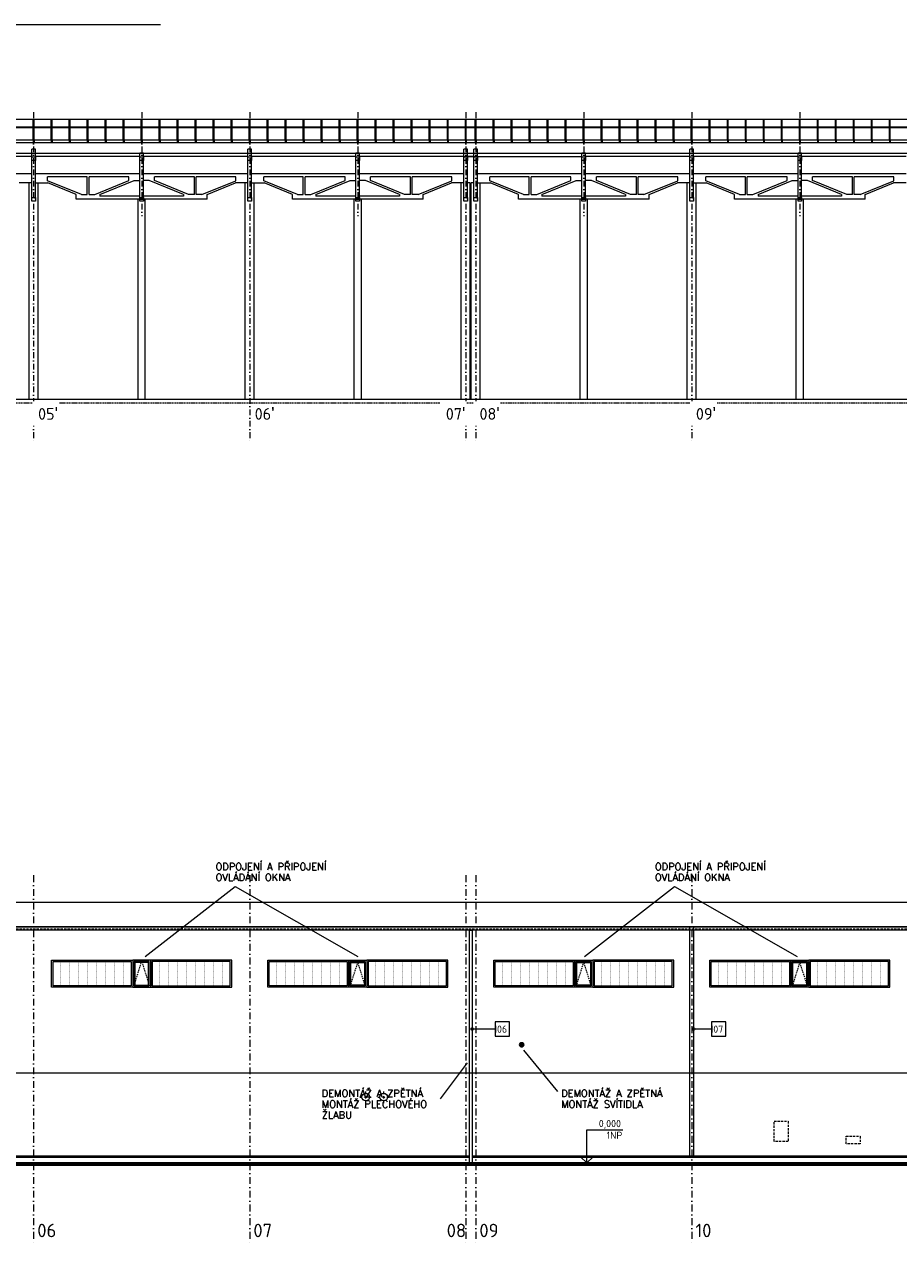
# Model space of a CAD drawing. Header units: millimetres. Extents: x -385852 to 693036, y -525006 to 444206.
# Tile 16 of 156: x 53487 to 102037, y -91550 to -23800. Entities that reach past the tile are written whole.
import ezdxf
from ezdxf.enums import TextEntityAlignment as Align

# ---------------------------------------------------------------- set-up
doc = ezdxf.new("R2010")
doc.units = ezdxf.units.MM
for name, pattern in [('CARKOVANA', [5, 3, -2]), ('CENTERX2', [101.6, 63.5, -12.7, 12.7, -12.7]), ('DASHDOT', [25.4, 12.7, -6.35, 0, -6.35]), ('DOT', [6.35, 0, -6.35]), ('HIDDEN', [9.525, 6.35, -3.175]), ('ČÁRKOVANÁ', [19.05, 12.7, -6.35])]:
    doc.linetypes.add(name, pattern=pattern)
for name, color, linetype in [('0-DRAT-8MM', 5, 'Continuous'), ('5-KRA_97', 3, 'Continuous'), ('LEGENDA', 3, 'Continuous')]:
    doc.layers.add(name, color=color, linetype=linetype)
for name, color, linetype, lineweight in [('A99_N_kce-pohl', 7, 'Continuous', 9), ('A99_N_kce-rez-sil', 6, 'Continuous', 18), ('A99_N_leg-text', 7, 'Continuous', 9), ('A99_N_osy', 7, 'CENTERX2', 9), ('A99_N_txt-popis-200', 240, 'Continuous', 5), ('A99_S_kce-pohl', 61, 'Continuous', 5), ('A99_S_kce-rez-sil', 7, 'Continuous', 15), ('A99_S_osy', 1, 'CENTERX2', 5), ('A99_S_sloupy', 7, 'Continuous', 5)]:
    doc.layers.add(name, color=color, linetype=linetype, lineweight=lineweight)
doc.styles.add('A99_kota', font='isocpeur.ttf', dxfattribs={"height": 2})
doc.styles.add('ad_popis 100', font='isocpeur.ttf', dxfattribs={"height": 200})
doc.styles.add('ISOCPEUR_2', font='isocpeur.ttf', dxfattribs={"height": 2})
doc.styles.add('RomanS', font='romans.shx')

# ---------------------------------------------------------------- blocks, each defined once
blk = doc.blocks.new('*U113')
at = {"color": 0, "linetype": 'ByBlock', "lineweight": -2}
blk.add_line((-3, 0), (7, 0), dxfattribs=at)
for points in [[(0, 0), (0, 9.2), (0, 9.2), (10, 9.2)], [(-1.75, 1.75), (0, 0), (1.75, 1.75)]]:
    blk.add_lwpolyline(points, dxfattribs=at)
at = {"color": 0, "linetype": 'ByBlock', "lineweight": -2, "style": 'A99_kota'}
for tag, p in [('VYSKA', (9.5, 11.95)), ('POPIS', (9.5, 8.7))]:
    blk.add_attdef(tag, text='', height=2, dxfattribs=at).set_placement(p, align=Align.TOP_RIGHT)
blk = doc.blocks.new('K97')
at = {"layer": '5-KRA_97'}
for p, q in [((-57, 10), (57, 10)), ((-55, 19), (55, 19)), ((-50, 29), (50, 29)), ((-43, 39), (43, 39)), ((-32, 48), (32, 48)), ((-58, 0), (58, 0)), ((-57, -10), (57, -10)), ((-55, -19), (55, -19)), ((-50, -29), (50, -29)), ((-43, -39), (43, -39)), ((-32, -48), (32, -48))]:
    blk.add_line(p, q, dxfattribs=at)
blk.add_circle((0, 0), 58.1, dxfattribs=at)

msp = doc.modelspace()

# ---------------------------------------------------------------- hatches: boundary and pattern name
at = {"layer": 'A99_N_leg-text', "lineweight": 5}
h = msp.add_hatch(color=256, dxfattribs=at)
h.dxf.hatch_style = 1
edge = h.paths.add_edge_path()
edge.add_arc((78355, -79625), 75, 0, 360)
h = msp.add_hatch(color=256, dxfattribs=at)
h.dxf.hatch_style = 1
edge = h.paths.add_edge_path()
edge.add_arc((90650, -79625), 75, 0, 360)

# ---------------------------------------------------------------- linework, layer by layer
at = {"layer": '0-DRAT-8MM', "linetype": 'Continuous', "lineweight": 5, "ltscale": 0.5}
msp.add_line((1800, -23800), (61050, -23800), dxfattribs=at)
at = {"layer": 'A99_N_kce-pohl', "color": 1, "linetype": 'Continuous'}
for p, q in [((53975, -30210), (53975, -29075)), ((54025, -30210), (54025, -29075)), ((54975, -30210), (54975, -29075)), ((55025, -30210), (55025, -29075)), ((55975, -30210), (55975, -29075)), ((56025, -30210), (56025, -29075)), ((56975, -30210), (56975, -29075)), ((57025, -30210), (57025, -29075)), ((57975, -30210), (57975, -29075)), ((58025, -30210), (58025, -29075)), ((58975, -30210), (58975, -29075)), ((59025, -30210), (59025, -29075)), ((59975, -30210), (59975, -29075)), ((60025, -30210), (60025, -29075)), ((60975, -30210), (60975, -29075)), ((61025, -30210), (61025, -29075)), ((61975, -30210), (61975, -29075)), ((62025, -30210), (62025, -29075)), ((62975, -30210), (62975, -29075)), ((63025, -30210), (63025, -29075)), ((63975, -30210), (63975, -29075)), ((64025, -30210), (64025, -29075)), ((64975, -30210), (64975, -29075)), ((65025, -30210), (65025, -29075)), ((65975, -30210), (65975, -29075)), ((66025, -30210), (66025, -29075)), ((66975, -30210), (66975, -29075)), ((67025, -30210), (67025, -29075)), ((67975, -30210), (67975, -29075)), ((68025, -30210), (68025, -29075)), ((68975, -30210), (68975, -29075)), ((69025, -30210), (69025, -29075)), ((69975, -30210), (69975, -29075)), ((70025, -30210), (70025, -29075)), ((70975, -30210), (70975, -29075)), ((71025, -30210), (71025, -29075)), ((71975, -30210), (71975, -29075)), ((72025, -30210), (72025, -29075)), ((72975, -30210), (72975, -29075)), ((73025, -30210), (73025, -29075)), ((73975, -30210), (73975, -29075)), ((74025, -30210), (74025, -29075)), ((74975, -30210), (74975, -29075)), ((75025, -30210), (75025, -29075)), ((75975, -30210), (75975, -29075)), ((76025, -30210), (76025, -29075)), ((76975, -30210), (76975, -29075)), ((77025, -30210), (77025, -29075)), ((77975, -30210), (77975, -29075)), ((78025, -30210), (78025, -29075)), ((78525, -30210), (78525, -29075)), ((78575, -30210), (78575, -29075)), ((79525, -30210), (79525, -29075)), ((79575, -30210), (79575, -29075)), ((80525, -30210), (80525, -29075)), ((80575, -30210), (80575, -29075)), ((81525, -30210), (81525, -29075)), ((81575, -30210), (81575, -29075)), ((82525, -30210), (82525, -29075)), ((82575, -30210), (82575, -29075)), ((83525, -30210), (83525, -29075)), ((83575, -30210), (83575, -29075)), ((84525, -30210), (84525, -29075)), ((84575, -30210), (84575, -29075)), ((85525, -30210), (85525, -29075)), ((85575, -30210), (85575, -29075)), ((86525, -30210), (86525, -29075)), ((86575, -30210), (86575, -29075)), ((87525, -30210), (87525, -29075)), ((87575, -30210), (87575, -29075)), ((88525, -30210), (88525, -29075)), ((88575, -30210), (88575, -29075)), ((89525, -30210), (89525, -29075)), ((89575, -30210), (89575, -29075)), ((90525, -30210), (90525, -29075)), ((90575, -30210), (90575, -29075)), ((91525, -30210), (91525, -29075)), ((91575, -30210), (91575, -29075)), ((92525, -30210), (92525, -29075)), ((92575, -30210), (92575, -29075)), ((93525, -30210), (93525, -29075)), ((93575, -30210), (93575, -29075)), ((94525, -30210), (94525, -29075)), ((94575, -30210), (94575, -29075)), ((95525, -30210), (95525, -29075)), ((95575, -30210), (95575, -29075)), ((96525, -30210), (96525, -29075)), ((96575, -30210), (96575, -29075)), ((97525, -30210), (97525, -29075)), ((97575, -30210), (97575, -29075)), ((98525, -30210), (98525, -29075)), ((98575, -30210), (98575, -29075)), ((99525, -30210), (99525, -29075)), ((99575, -30210), (99575, -29075)), ((100525, -30210), (100525, -29075)), ((100575, -30210), (100575, -29075)), ((101525, -30210), (101525, -29075)), ((101575, -30210), (101575, -29075))]:
    msp.add_line(p, q, dxfattribs=at)
at = {"layer": 'A99_N_kce-pohl', "color": 1, "linetype": 'DASHDOT', "lineweight": 5, "ltscale": 10}
for p, q in [((54000, -30390), (54000, -29075)), ((55000, -30390), (55000, -29075)), ((56000, -30390), (56000, -29075)), ((57000, -30390), (57000, -29075)), ((58000, -30390), (58000, -29075)), ((59000, -30390), (59000, -29075)), ((60000, -30390), (60000, -29075)), ((61000, -30390), (61000, -29075)), ((62000, -30390), (62000, -29075)), ((63000, -30390), (63000, -29075)), ((64000, -30390), (64000, -29075)), ((65000, -30390), (65000, -29075)), ((66000, -30390), (66000, -29075)), ((67000, -30390), (67000, -29075)), ((68000, -30390), (68000, -29075)), ((69000, -30390), (69000, -29075)), ((70000, -30390), (70000, -29075)), ((71000, -30390), (71000, -29075)), ((72000, -30390), (72000, -29075)), ((73000, -30390), (73000, -29075)), ((74000, -30390), (74000, -29075)), ((75000, -30390), (75000, -29075)), ((76000, -30390), (76000, -29075)), ((77000, -30390), (77000, -29075)), ((78000, -30390), (78000, -29075)), ((78550, -30390), (78550, -29075)), ((79550, -30390), (79550, -29075)), ((80550, -30390), (80550, -29075)), ((81550, -30390), (81550, -29075)), ((82550, -30390), (82550, -29075)), ((83550, -30390), (83550, -29075)), ((84550, -30390), (84550, -29075)), ((85550, -30390), (85550, -29075)), ((86550, -30390), (86550, -29075)), ((87550, -30390), (87550, -29075)), ((88550, -30390), (88550, -29075)), ((89550, -30390), (89550, -29075)), ((90550, -30390), (90550, -29075)), ((91550, -30390), (91550, -29075)), ((92550, -30390), (92550, -29075)), ((93550, -30390), (93550, -29075)), ((94550, -30390), (94550, -29075)), ((95550, -30390), (95550, -29075)), ((96550, -30390), (96550, -29075)), ((97550, -30390), (97550, -29075)), ((98550, -30390), (98550, -29075)), ((99550, -30390), (99550, -29075)), ((100550, -30390), (100550, -29075)), ((101550, -30390), (101550, -29075))]:
    msp.add_line(p, q, dxfattribs=at)
at = {"layer": 'A99_N_kce-pohl', "lineweight": 5, "ltscale": 2}
for p, q in [((78205, -86695), (30075, -86695)), ((115420, -86695), (78355, -86695))]:
    msp.add_line(p, q, dxfattribs=at)
at = {"layer": 'A99_N_kce-pohl', "color": 252, "lineweight": 50}
msp.add_line((151570, -87155), (-3425, -87155), dxfattribs=at)
at = {"layer": 'A99_N_kce-pohl', "color": 1, "linetype": 'Continuous'}
for points in [[(11930, -29075), (144620, -29075)], [(144550, -30230), (12000, -30230)]]:
    msp.add_lwpolyline(points, dxfattribs=at)
at = {"layer": 'A99_N_kce-pohl', "color": 1, "linetype": 'Continuous', "lineweight": 9, "flags": 128}
for points in [[(53975, -29540), (54025, -29540), (54025, -29557.5), (53975, -29557.5)], [(54975, -29540), (55025, -29540), (55025, -29557.5), (54975, -29557.5)], [(55975, -29540), (56025, -29540), (56025, -29557.5), (55975, -29557.5)], [(56975, -29540), (57025, -29540), (57025, -29557.5), (56975, -29557.5)], [(57975, -29540), (58025, -29540), (58025, -29557.5), (57975, -29557.5)], [(58975, -29540), (59025, -29540), (59025, -29557.5), (58975, -29557.5)], [(59975, -29540), (60025, -29540), (60025, -29557.5), (59975, -29557.5)], [(60975, -29540), (61025, -29540), (61025, -29557.5), (60975, -29557.5)], [(61975, -29540), (62025, -29540), (62025, -29557.5), (61975, -29557.5)], [(62975, -29540), (63025, -29540), (63025, -29557.5), (62975, -29557.5)], [(63975, -29540), (64025, -29540), (64025, -29557.5), (63975, -29557.5)], [(64975, -29540), (65025, -29540), (65025, -29557.5), (64975, -29557.5)], [(65975, -29540), (66025, -29540), (66025, -29557.5), (65975, -29557.5)], [(66975, -29540), (67025, -29540), (67025, -29557.5), (66975, -29557.5)], [(67975, -29540), (68025, -29540), (68025, -29557.5), (67975, -29557.5)], [(68975, -29540), (69025, -29540), (69025, -29557.5), (68975, -29557.5)], [(69975, -29540), (70025, -29540), (70025, -29557.5), (69975, -29557.5)], [(70975, -29540), (71025, -29540), (71025, -29557.5), (70975, -29557.5)], [(71975, -29540), (72025, -29540), (72025, -29557.5), (71975, -29557.5)], [(72975, -29540), (73025, -29540), (73025, -29557.5), (72975, -29557.5)], [(73975, -29540), (74025, -29540), (74025, -29557.5), (73975, -29557.5)], [(74975, -29540), (75025, -29540), (75025, -29557.5), (74975, -29557.5)], [(75975, -29540), (76025, -29540), (76025, -29557.5), (75975, -29557.5)], [(76975, -29540), (77025, -29540), (77025, -29557.5), (76975, -29557.5)], [(77975, -29540), (78025, -29540), (78025, -29557.5), (77975, -29557.5)], [(79525, -29540), (79575, -29540), (79575, -29557.5), (79525, -29557.5)], [(80525, -29540), (80575, -29540), (80575, -29557.5), (80525, -29557.5)], [(81525, -29540), (81575, -29540), (81575, -29557.5), (81525, -29557.5)], [(82525, -29540), (82575, -29540), (82575, -29557.5), (82525, -29557.5)], [(83525, -29540), (83575, -29540), (83575, -29557.5), (83525, -29557.5)], [(84525, -29540), (84575, -29540), (84575, -29557.5), (84525, -29557.5)], [(85525, -29540), (85575, -29540), (85575, -29557.5), (85525, -29557.5)], [(86525, -29540), (86575, -29540), (86575, -29557.5), (86525, -29557.5)], [(87525, -29540), (87575, -29540), (87575, -29557.5), (87525, -29557.5)], [(88525, -29540), (88575, -29540), (88575, -29557.5), (88525, -29557.5)], [(89525, -29540), (89575, -29540), (89575, -29557.5), (89525, -29557.5)], [(90525, -29540), (90575, -29540), (90575, -29557.5), (90525, -29557.5)], [(91525, -29540), (91575, -29540), (91575, -29557.5), (91525, -29557.5)], [(92525, -29540), (92575, -29540), (92575, -29557.5), (92525, -29557.5)], [(93525, -29540), (93575, -29540), (93575, -29557.5), (93525, -29557.5)], [(94525, -29540), (94575, -29540), (94575, -29557.5), (94525, -29557.5)], [(95525, -29540), (95575, -29540), (95575, -29557.5), (95525, -29557.5)], [(96525, -29540), (96575, -29540), (96575, -29557.5), (96525, -29557.5)], [(97525, -29540), (97575, -29540), (97575, -29557.5), (97525, -29557.5)], [(98525, -29540), (98575, -29540), (98575, -29557.5), (98525, -29557.5)], [(99525, -29540), (99575, -29540), (99575, -29557.5), (99525, -29557.5)], [(100525, -29540), (100575, -29540), (100575, -29557.5), (100525, -29557.5)], [(101525, -29540), (101575, -29540), (101575, -29557.5), (101525, -29557.5)]]:
    msp.add_lwpolyline(points, close=True, dxfattribs=at)
at = {"layer": 'A99_N_kce-pohl', "color": 1, "linetype": 'ČÁRKOVANÁ', "ltscale": 3}
for points in [[(53975, -30210), (53975, -30390)], [(54025, -30210), (54025, -30390)], [(54975, -30210), (54975, -30390)], [(55025, -30210), (55025, -30390)], [(55975, -30210), (55975, -30390)], [(56025, -30210), (56025, -30390)], [(56975, -30210), (56975, -30390)], [(57025, -30210), (57025, -30390)], [(57975, -30210), (57975, -30390)], [(58025, -30210), (58025, -30390)], [(58975, -30210), (58975, -30390)], [(59025, -30210), (59025, -30390)], [(59975, -30210), (59975, -30390)], [(60025, -30210), (60025, -30390)], [(60975, -30210), (60975, -30390)], [(61025, -30210), (61025, -30390)], [(61975, -30210), (61975, -30390)], [(62025, -30210), (62025, -30390)], [(62975, -30210), (62975, -30390)], [(63025, -30210), (63025, -30390)], [(63975, -30210), (63975, -30390)], [(64025, -30210), (64025, -30390)], [(64975, -30210), (64975, -30390)], [(65025, -30210), (65025, -30390)], [(65975, -30210), (65975, -30390)], [(66025, -30210), (66025, -30390)], [(66975, -30210), (66975, -30390)], [(67025, -30210), (67025, -30390)], [(67975, -30210), (67975, -30390)], [(68025, -30210), (68025, -30390)], [(68975, -30210), (68975, -30390)], [(69025, -30210), (69025, -30390)], [(69975, -30210), (69975, -30390)], [(70025, -30210), (70025, -30390)], [(70975, -30210), (70975, -30390)], [(71025, -30210), (71025, -30390)], [(71975, -30210), (71975, -30390)], [(72025, -30210), (72025, -30390)], [(72975, -30210), (72975, -30390)], [(73025, -30210), (73025, -30390)], [(73975, -30210), (73975, -30390)], [(74025, -30210), (74025, -30390)], [(74975, -30210), (74975, -30390)], [(75025, -30210), (75025, -30390)], [(75975, -30210), (75975, -30390)], [(76025, -30210), (76025, -30390)], [(76975, -30210), (76975, -30390)], [(77025, -30210), (77025, -30390)], [(77975, -30210), (77975, -30390)], [(78025, -30210), (78025, -30390)], [(78525, -30210), (78525, -30390)], [(78575, -30210), (78575, -30390)], [(79525, -30210), (79525, -30390)], [(79575, -30210), (79575, -30390)], [(80525, -30210), (80525, -30390)], [(80575, -30210), (80575, -30390)], [(81525, -30210), (81525, -30390)], [(81575, -30210), (81575, -30390)], [(82525, -30210), (82525, -30390)], [(82575, -30210), (82575, -30390)], [(83525, -30210), (83525, -30390)], [(83575, -30210), (83575, -30390)], [(84525, -30210), (84525, -30390)], [(84575, -30210), (84575, -30390)], [(85525, -30210), (85525, -30390)], [(85575, -30210), (85575, -30390)], [(86525, -30210), (86525, -30390)], [(86575, -30210), (86575, -30390)], [(87525, -30210), (87525, -30390)], [(87575, -30210), (87575, -30390)], [(88525, -30210), (88525, -30390)], [(88575, -30210), (88575, -30390)], [(89525, -30210), (89525, -30390)], [(89575, -30210), (89575, -30390)], [(90525, -30210), (90525, -30390)], [(90575, -30210), (90575, -30390)], [(91525, -30210), (91525, -30390)], [(91575, -30210), (91575, -30390)], [(92525, -30210), (92525, -30390)], [(92575, -30210), (92575, -30390)], [(93525, -30210), (93525, -30390)], [(93575, -30210), (93575, -30390)], [(94525, -30210), (94525, -30390)], [(94575, -30210), (94575, -30390)], [(95525, -30210), (95525, -30390)], [(95575, -30210), (95575, -30390)], [(96525, -30210), (96525, -30390)], [(96575, -30210), (96575, -30390)], [(97525, -30210), (97525, -30390)], [(97575, -30210), (97575, -30390)], [(98525, -30210), (98525, -30390)], [(98575, -30210), (98575, -30390)], [(99525, -30210), (99525, -30390)], [(99575, -30210), (99575, -30390)], [(100525, -30210), (100525, -30390)], [(100575, -30210), (100575, -30390)], [(101525, -30210), (101525, -30390)], [(101575, -30210), (101575, -30390)]]:
    msp.add_lwpolyline(points, dxfattribs=at)
at = {"layer": 'A99_N_kce-pohl', "color": 1, "lineweight": 9}
for points in [[(-650, -72570), (138875, -72570)], [(138875, -82070), (-650, -82070)]]:
    msp.add_lwpolyline(points, dxfattribs=at)
at = {"layer": 'A99_N_kce-pohl', "color": 1, "linetype": 'Continuous', "lineweight": 9}
msp.add_lwpolyline([(138875, -73945), (-650, -73945)], dxfattribs=at)
at = {"layer": 'A99_N_kce-pohl', "color": 1, "linetype": 'Continuous', "lineweight": 5}
for points in [[(138875, -73970), (-650, -73970)], [(138875, -74135), (-650, -74135)]]:
    msp.add_lwpolyline(points, dxfattribs=at)
at = {"layer": 'A99_N_kce-pohl', "color": 1, "linetype": 'ČÁRKOVANÁ', "lineweight": 0, "ltscale": 10}
msp.add_lwpolyline([(138875, -74085), (-650, -74085)], dxfattribs=at)
at = {"layer": 'A99_N_kce-pohl', "color": 5, "lineweight": 5}
msp.add_lwpolyline([(78205, -74135), (78355, -74135), (78355, -87070), (78205, -87070)], close=True, dxfattribs=at)
at = {"layer": 'A99_N_kce-pohl', "linetype": 'Continuous', "lineweight": 5}
msp.add_lwpolyline([(90450, -73925), (90650, -73925), (90650, -86695), (90450, -86695)], close=True, dxfattribs=at)
at = {"layer": 'A99_N_kce-pohl', "linetype": 'Continuous', "lineweight": 9, "ltscale": 0.5}
for points in [[(55000, -75800), (59500, -75800), (59500, -77300), (55000, -77300)], [(60500, -75800), (59500, -75800), (59500, -77300), (60500, -77300)], [(65000, -75800), (60500, -75800), (60500, -77300), (65000, -77300)], [(67000, -75800), (71500, -75800), (71500, -77300), (67000, -77300)], [(71500, -75800), (72500, -75800), (72500, -77300), (71500, -77300)], [(77000, -75800), (72500, -75800), (72500, -77300), (77000, -77300)], [(79550, -75800), (84050, -75800), (84050, -77300), (79550, -77300)], [(84050, -75800), (85050, -75800), (85050, -77300), (84050, -77300)], [(89550, -75800), (85050, -75800), (85050, -77300), (89550, -77300)], [(91550, -75800), (96050, -75800), (96050, -77300), (91550, -77300)], [(96050, -75800), (97050, -75800), (97050, -77300), (96050, -77300)], [(101550, -75800), (97050, -75800), (97050, -77300), (101550, -77300)], [(55080, -75880), (59420, -75880), (59420, -77220), (55080, -77220)], [(60420, -75880), (59580, -75880), (59580, -77220), (60420, -77220)], [(64920, -75880), (60580, -75880), (60580, -77220), (64920, -77220)], [(67080, -75880), (71420, -75880), (71420, -77220), (67080, -77220)], [(71580, -75880), (72420, -75880), (72420, -77220), (71580, -77220)], [(76920, -75880), (72580, -75880), (72580, -77220), (76920, -77220)], [(79630, -75880), (83970, -75880), (83970, -77220), (79630, -77220)], [(84130, -75880), (84970, -75880), (84970, -77220), (84130, -77220)], [(89470, -75880), (85130, -75880), (85130, -77220), (89470, -77220)], [(91630, -75880), (95970, -75880), (95970, -77220), (91630, -77220)], [(96130, -75880), (96970, -75880), (96970, -77220), (96130, -77220)], [(101470, -75880), (97130, -75880), (97130, -77220), (101470, -77220)]]:
    msp.add_lwpolyline(points, close=True, dxfattribs=at)
at = {"layer": 'A99_N_kce-pohl', "linetype": 'DOT', "lineweight": 0, "ltscale": 4}
for points in [[(55500, -77220), (55500, -75880)], [(56000, -77220), (56000, -75880)], [(56500, -77220), (56500, -75880)], [(57000, -77220), (57000, -75880)], [(57500, -77220), (57500, -75880)], [(58000, -77220), (58000, -75880)], [(58500, -77220), (58500, -75880)], [(59000, -77220), (59000, -75880)], [(61000, -77220), (61000, -75880)], [(61500, -77220), (61500, -75880)], [(62000, -77220), (62000, -75880)], [(62500, -77220), (62500, -75880)], [(63000, -77220), (63000, -75880)], [(63500, -77220), (63500, -75880)], [(64000, -77220), (64000, -75880)], [(64500, -77220), (64500, -75880)], [(67500, -77220), (67500, -75880)], [(68000, -77220), (68000, -75880)], [(68500, -77220), (68500, -75880)], [(69000, -77220), (69000, -75880)], [(69500, -77220), (69500, -75880)], [(70000, -77220), (70000, -75880)], [(70500, -77220), (70500, -75880)], [(71000, -77220), (71000, -75880)], [(73000, -77220), (73000, -75880)], [(73500, -77220), (73500, -75880)], [(74000, -77220), (74000, -75880)], [(74500, -77220), (74500, -75880)], [(75000, -77220), (75000, -75880)], [(75500, -77220), (75500, -75880)], [(76000, -77220), (76000, -75880)], [(76500, -77220), (76500, -75880)], [(80050, -77220), (80050, -75880)], [(80550, -77220), (80550, -75880)], [(81050, -77220), (81050, -75880)], [(81550, -77220), (81550, -75880)], [(82050, -77220), (82050, -75880)], [(82550, -77220), (82550, -75880)], [(83050, -77220), (83050, -75880)], [(83550, -77220), (83550, -75880)], [(85550, -77220), (85550, -75880)], [(86050, -77220), (86050, -75880)], [(86550, -77220), (86550, -75880)], [(87050, -77220), (87050, -75880)], [(87550, -77220), (87550, -75880)], [(88050, -77220), (88050, -75880)], [(88550, -77220), (88550, -75880)], [(89050, -77220), (89050, -75880)], [(92050, -77220), (92050, -75880)], [(92550, -77220), (92550, -75880)], [(93050, -77220), (93050, -75880)], [(93550, -77220), (93550, -75880)], [(94050, -77220), (94050, -75880)], [(94550, -77220), (94550, -75880)], [(95050, -77220), (95050, -75880)], [(95550, -77220), (95550, -75880)], [(97550, -77220), (97550, -75880)], [(98050, -77220), (98050, -75880)], [(98550, -77220), (98550, -75880)], [(99050, -77220), (99050, -75880)], [(99550, -77220), (99550, -75880)], [(100050, -77220), (100050, -75880)], [(100550, -77220), (100550, -75880)], [(101050, -77220), (101050, -75880)]]:
    msp.add_lwpolyline(points, dxfattribs=at)
at = {"layer": 'A99_N_kce-pohl', "linetype": 'CARKOVANA', "lineweight": 0, "ltscale": 25}
for points in [[(59580, -77220), (60000, -75880), (60420, -77220)], [(72420, -77220), (72000, -75880), (71580, -77220)], [(84970, -77220), (84550, -75880), (84130, -77220)], [(96970, -77220), (96550, -75880), (96130, -77220)]]:
    msp.add_lwpolyline(points, dxfattribs=at)
at = {"layer": 'A99_N_kce-pohl', "linetype": 'Continuous', "lineweight": 5, "ltscale": 0.5}
for points in [[(60380, -75920), (59620, -75920), (59620, -77180), (60380, -77180)], [(71620, -75920), (72380, -75920), (72380, -77180), (71620, -77180)], [(84170, -75920), (84930, -75920), (84930, -77180), (84170, -77180)], [(96170, -75920), (96930, -75920), (96930, -77180), (96170, -77180)]]:
    msp.add_lwpolyline(points, close=True, dxfattribs=at)
at = {"layer": 'A99_N_kce-pohl', "linetype": 'DASHDOT', "lineweight": 5, "ltscale": 10}
for points in [[(72445, -83740), (72445, -83080)], [(73445, -83740), (73445, -83080)], [(72115, -83410), (72775, -83410)], [(73115, -83410), (73775, -83410)]]:
    msp.add_lwpolyline(points, dxfattribs=at)
at = {"layer": 'A99_N_kce-pohl', "linetype": 'ČÁRKOVANÁ', "lineweight": 5, "ltscale": 10}
for points in [[(95120, -84750), (95900, -84750), (95900, -85880), (95120, -85880)], [(99120, -85585), (99900, -85585), (99900, -86010), (99120, -86010)]]:
    msp.add_lwpolyline(points, close=True, dxfattribs=at)
at = {"layer": 'A99_N_kce-pohl', "lineweight": 5, "ltscale": 2}
for points in [[(30075, -86695), (78205, -86695)], [(78355, -86695), (115420, -86695)], [(30075, -86745), (78205, -86745)], [(78355, -86745), (115420, -86745)]]:
    msp.add_lwpolyline(points, dxfattribs=at)
at = {"layer": 'A99_N_kce-pohl', "color": 7, "lineweight": 5, "ltscale": 2}
msp.add_lwpolyline([(151570, -87070), (-550, -87070)], dxfattribs=at)
at = {"layer": 'A99_N_kce-pohl', "lineweight": 5}
for centre in [(72445, -83410), (73445, -83410)]:
    msp.add_circle(centre, 210, dxfattribs=at)
at = {"layer": 'A99_N_kce-rez-sil', "color": 1, "linetype": 'Continuous', "flags": 128}
for points in [[(144620, -29510), (11930, -29510)], [(144550, -29540), (11965, -29540)]]:
    msp.add_lwpolyline(points, dxfattribs=at)
at = {"layer": 'A99_N_leg-text', "lineweight": 5}
for centre in [(78355, -79625), (90650, -79625)]:
    msp.add_circle(centre, 75, dxfattribs=at)
at = {"layer": 'A99_S_kce-pohl', "linetype": 'Continuous'}
for p, q in [((53900, -31150.4829), (48100, -31150.4829)), ((53900, -33515), (53900, -30735)), ((54100, -30735), (53900, -30735)), ((53900, -33515), (53900, -30735)), ((54100, -30735), (53900, -30735)), ((54100, -33515), (54100, -30735)), ((54100, -33515), (54100, -30735)), ((59900, -31150.4829), (54100, -31150.4829)), ((59900, -33515), (59900, -30955)), ((60100, -30955), (59900, -30955)), ((60100, -33515), (60100, -30955)), ((65900, -31150.4829), (60100, -31150.4829)), ((65900, -33515), (65900, -30735)), ((66100, -30735), (65900, -30735)), ((65900, -33515), (65900, -30735)), ((66100, -30735), (65900, -30735)), ((66100, -33515), (66100, -30735)), ((66100, -33515), (66100, -30735)), ((71900, -31150.4829), (66100, -31150.4829)), ((71900, -33515), (71900, -30955)), ((72100, -30955), (71900, -30955)), ((72100, -33515), (72100, -30955)), ((77900, -31150.4829), (72100, -31150.4829)), ((77900, -33515), (77900, -30735)), ((78100, -30735), (77900, -30735)), ((77900, -33515), (77900, -30735)), ((78100, -30735), (77900, -30735)), ((77900, -31150.4829), (78650, -31150.4829)), ((78100, -33515), (78100, -30735)), ((78100, -33515), (78100, -30735)), ((78450, -31150.4829), (78100, -31150.4829)), ((78450, -33515), (78450, -30735)), ((78650, -30735), (78450, -30735)), ((78450, -33515), (78450, -30735)), ((78650, -30735), (78450, -30735)), ((78650, -33515), (78650, -30735)), ((78650, -33515), (78650, -30735)), ((78650, -31150.4829), (84450, -31150.4829)), ((84450, -33515), (84450, -30955)), ((84650, -33515), (84650, -30955)), ((90450, -31150.4829), (84650, -31150.4829)), ((90450, -33515), (90450, -30735)), ((90650, -30735), (90450, -30735)), ((90450, -33515), (90450, -30735)), ((90650, -30735), (90450, -30735)), ((90650, -33515), (90650, -30735)), ((90650, -33515), (90650, -30735)), ((96450, -31150.4829), (90650, -31150.4829)), ((96450, -33515), (96450, -30955)), ((96650, -30955), (96450, -30955)), ((96650, -33515), (96650, -30955)), ((102450, -31150.4829), (96650, -31150.4829)), ((53900, -32105), (48100, -32105)), ((59900, -32105), (54100, -32105)), ((56975, -32265.9353), (54776.818, -32265.9353)), ((54776.818, -32488.8691), (54776.818, -32265.9353)), ((56653.4842, -33253.1295), (54776.818, -32488.8691)), ((56975, -33253.1295), (56975, -32265.9353)), ((59292.6932, -32265.9353), (57075, -32265.9353)), ((57075, -33253.1295), (57075, -32265.9353)), ((57396.5158, -33253.1295), (59292.6932, -32480.9232)), ((57680.4998, -33253.1295), (59576.6773, -32480.9232)), ((59292.6932, -32480.9232), (59292.6932, -32265.9353)), ((59576.6773, -32480.9232), (59900, -32480.9232)), ((65900, -32105), (60100, -32105)), ((60423.3227, -32480.9232), (60100, -32480.9232)), ((62319.5002, -33253.1295), (60423.3227, -32480.9232)), ((62925, -32265.9353), (60707.3068, -32265.9353)), ((60707.3068, -32480.9232), (60707.3068, -32265.9353)), ((62603.4842, -33253.1295), (60707.3068, -32480.9232)), ((62925, -33253.1295), (62925, -32265.9353)), ((65223.182, -32265.9353), (63025, -32265.9353)), ((63025, -33253.1295), (63025, -32265.9353)), ((63346.5158, -33253.1295), (65223.182, -32488.8691)), ((65223.182, -32488.8691), (65223.182, -32265.9353)), ((71900, -32105), (66100, -32105)), ((68975, -32265.9353), (66776.818, -32265.9353)), ((66776.818, -32488.8691), (66776.818, -32265.9353)), ((68653.4842, -33253.1295), (66776.818, -32488.8691)), ((68975, -33253.1295), (68975, -32265.9353)), ((71292.6932, -32265.9353), (69075, -32265.9353)), ((69075, -33253.1295), (69075, -32265.9353)), ((69396.5158, -33253.1295), (71292.6932, -32480.9232)), ((69680.4998, -33253.1295), (71576.6773, -32480.9232)), ((71292.6932, -32480.9232), (71292.6932, -32265.9353)), ((71576.6773, -32480.9232), (71900, -32480.9232)), ((77900, -32105), (72100, -32105)), ((72423.3227, -32480.9232), (72100, -32480.9232)), ((74319.5002, -33253.1295), (72423.3227, -32480.9232)), ((74925, -32265.9353), (72707.3068, -32265.9353)), ((72707.3068, -32480.9232), (72707.3068, -32265.9353)), ((74603.4842, -33253.1295), (72707.3068, -32480.9232)), ((74925, -33253.1295), (74925, -32265.9353)), ((77223.182, -32265.9353), (75025, -32265.9353)), ((75025, -33253.1295), (75025, -32265.9353)), ((75346.5158, -33253.1295), (77223.182, -32488.8691)), ((77223.182, -32488.8691), (77223.182, -32265.9353)), ((84450, -32105), (78650, -32105)), ((81525, -32265.9353), (79326.818, -32265.9353)), ((79326.818, -32488.8691), (79326.818, -32265.9353)), ((81203.4842, -33253.1295), (79326.818, -32488.8691)), ((81525, -33253.1295), (81525, -32265.9353)), ((83842.6932, -32265.9353), (81625, -32265.9353)), ((81625, -33253.1295), (81625, -32265.9353)), ((81946.5158, -33253.1295), (83842.6932, -32480.9232)), ((82230.4998, -33253.1295), (84126.6773, -32480.9232)), ((83842.6932, -32480.9232), (83842.6932, -32265.9353)), ((84126.6773, -32480.9232), (84450, -32480.9232)), ((90450, -32105), (84650, -32105)), ((84973.3227, -32480.9232), (84650, -32480.9232)), ((86869.5002, -33253.1295), (84973.3227, -32480.9232)), ((87475, -32265.9353), (85257.3068, -32265.9353)), ((85257.3068, -32480.9232), (85257.3068, -32265.9353)), ((87153.4842, -33253.1295), (85257.3068, -32480.9232)), ((87475, -33253.1295), (87475, -32265.9353)), ((89773.182, -32265.9353), (87575, -32265.9353)), ((87575, -33253.1295), (87575, -32265.9353)), ((87896.5158, -33253.1295), (89773.182, -32488.8691)), ((89773.182, -32488.8691), (89773.182, -32265.9353)), ((96450, -32105), (90650, -32105)), ((93525, -32265.9353), (91326.818, -32265.9353)), ((91326.818, -32488.8691), (91326.818, -32265.9353)), ((93203.4842, -33253.1295), (91326.818, -32488.8691)), ((93525, -33253.1295), (93525, -32265.9353)), ((95842.6932, -32265.9353), (93625, -32265.9353)), ((93625, -33253.1295), (93625, -32265.9353)), ((93946.5158, -33253.1295), (95842.6932, -32480.9232)), ((94230.4998, -33253.1295), (96126.6773, -32480.9232)), ((95842.6932, -32480.9232), (95842.6932, -32265.9353)), ((96126.6773, -32480.9232), (96450, -32480.9232)), ((102450, -32105), (96650, -32105)), ((96973.3227, -32480.9232), (96650, -32480.9232)), ((98869.5002, -33253.1295), (96973.3227, -32480.9232)), ((99475, -32265.9353), (97257.3068, -32265.9353)), ((97257.3068, -32480.9232), (97257.3068, -32265.9353)), ((99153.4842, -33253.1295), (97257.3068, -32480.9232)), ((99475, -33253.1295), (99475, -32265.9353)), ((101773.182, -32265.9353), (99575, -32265.9353)), ((99575, -33253.1295), (99575, -32265.9353)), ((99896.5158, -33253.1295), (101773.182, -32488.8691)), ((101773.182, -32488.8691), (101773.182, -32265.9353)), ((53900, -32611.8585), (53205.1616, -32611.8585)), ((54100, -32611.8585), (54794.8384, -32611.8585)), ((56369.5002, -33253.1295), (54794.8384, -32611.8585)), ((63630.4998, -33253.1295), (65205.1616, -32611.8585)), ((65900, -32611.8585), (65205.1616, -32611.8585)), ((65750, -44635), (65750, -32611.8585)), ((66100, -32611.8585), (66794.8384, -32611.8585)), ((66250, -44635), (66250, -32611.8585)), ((68369.5002, -33253.1295), (66794.8384, -32611.8585)), ((75630.4998, -33253.1295), (77205.1616, -32611.8585)), ((77900, -32611.8585), (77205.1616, -32611.8585)), ((78250, -32611.8585), (78100, -32611.8585)), ((78450, -32611.8585), (78300, -32611.8585)), ((78650, -32611.8585), (79344.8384, -32611.8585)), ((80919.5002, -33253.1295), (79344.8384, -32611.8585)), ((88180.4998, -33253.1295), (89755.1616, -32611.8585)), ((90450, -32611.8585), (89755.1616, -32611.8585)), ((90650, -32611.8585), (91344.8384, -32611.8585)), ((92919.5002, -33253.1295), (91344.8384, -32611.8585)), ((100180.4998, -33253.1295), (101755.1616, -32611.8585)), ((102450, -32611.8585), (101755.1616, -32611.8585)), ((56369.5002, -33515), (56369.5002, -33253.1295)), ((63630.4998, -33515), (56369.5002, -33515)), ((56653.4842, -33253.1295), (56975, -33253.1295)), ((57075, -33253.1295), (57396.5158, -33253.1295)), ((57680.4998, -33253.1295), (57680.4998, -33354.0647)), ((59900, -33354.0647), (57680.4998, -33354.0647)), ((59800, -44635), (59800, -33515)), ((59900, -33515), (60100, -33515)), ((62319.5002, -33354.0647), (60100, -33354.0647)), ((60200, -44635), (60200, -33515)), ((62319.5002, -33253.1295), (62319.5002, -33354.0647)), ((62925, -33253.1295), (62603.4842, -33253.1295)), ((63346.5158, -33253.1295), (63025, -33253.1295)), ((63630.4998, -33515), (63630.4998, -33253.1295)), ((68369.5002, -33515), (68369.5002, -33253.1295)), ((75630.4998, -33515), (68369.5002, -33515)), ((68653.4842, -33253.1295), (68975, -33253.1295)), ((69075, -33253.1295), (69396.5158, -33253.1295)), ((69680.4998, -33253.1295), (69680.4998, -33354.0647)), ((71900, -33354.0647), (69680.4998, -33354.0647)), ((71800, -44635), (71800, -33515)), ((71900, -33515), (72100, -33515)), ((74319.5002, -33354.0647), (72100, -33354.0647)), ((72200, -44635), (72200, -33515)), ((74319.5002, -33253.1295), (74319.5002, -33354.0647)), ((74925, -33253.1295), (74603.4842, -33253.1295)), ((75346.5158, -33253.1295), (75025, -33253.1295)), ((75630.4998, -33515), (75630.4998, -33253.1295)), ((80919.5002, -33515), (80919.5002, -33253.1295)), ((88180.4998, -33515), (80919.5002, -33515)), ((81203.4842, -33253.1295), (81525, -33253.1295)), ((81625, -33253.1295), (81946.5158, -33253.1295)), ((82230.4998, -33253.1295), (82230.4998, -33354.0647)), ((84450, -33354.0647), (82230.4998, -33354.0647)), ((84350, -44635), (84350, -33515)), ((84450, -33515), (84650, -33515)), ((86869.5002, -33354.0647), (84650, -33354.0647)), ((84750, -44635), (84750, -33515)), ((86869.5002, -33253.1295), (86869.5002, -33354.0647)), ((87475, -33253.1295), (87153.4842, -33253.1295)), ((87896.5158, -33253.1295), (87575, -33253.1295)), ((88180.4998, -33515), (88180.4998, -33253.1295)), ((92919.5002, -33515), (92919.5002, -33253.1295)), ((100180.4998, -33515), (92919.5002, -33515)), ((93203.4842, -33253.1295), (93525, -33253.1295)), ((93625, -33253.1295), (93946.5158, -33253.1295)), ((94230.4998, -33253.1295), (94230.4998, -33354.0647)), ((96450, -33354.0647), (94230.4998, -33354.0647)), ((96350, -44635), (96350, -33515)), ((96450, -33515), (96650, -33515)), ((98869.5002, -33354.0647), (96650, -33354.0647)), ((96750, -44635), (96750, -33515)), ((98869.5002, -33253.1295), (98869.5002, -33354.0647)), ((99475, -33253.1295), (99153.4842, -33253.1295)), ((99896.5158, -33253.1295), (99575, -33253.1295)), ((100180.4998, -33515), (100180.4998, -33253.1295))]:
    msp.add_line(p, q, dxfattribs=at)
for points in [[(144450, -30390), (12100, -30390)], [(12100, -30950), (144450, -30950)]]:
    msp.add_lwpolyline(points, dxfattribs=at)
at = {"layer": 'A99_S_kce-rez-sil', "linetype": 'Continuous'}
msp.add_line((5450, -44635), (150800, -44635), dxfattribs=at)
at = {"layer": 'A99_S_kce-rez-sil', "color": 7, "linetype": 'HIDDEN', "lineweight": 5, "ltscale": 10}
msp.add_line((-150, -44835), (151100, -44835), dxfattribs=at)
at = {"layer": 'A99_S_kce-rez-sil', "linetype": 'Continuous', "flags": 128}
for points in [[(53900, -31155), (54100, -31155), (54100, -31355), (53900, -31355)], [(59900, -31155), (60100, -31155), (60100, -31355), (59900, -31355)], [(65900, -31155), (66100, -31155), (66100, -31355), (65900, -31355)], [(71900, -31155), (72100, -31155), (72100, -31355), (71900, -31355)], [(77900, -31155), (78100, -31155), (78100, -31355), (77900, -31355)], [(78450, -31155), (78650, -31155), (78650, -31355), (78450, -31355)], [(84450, -31155), (84650, -31155), (84650, -31355), (84450, -31355)], [(90450, -31155), (90650, -31155), (90650, -31355), (90450, -31355)], [(96450, -31155), (96650, -31155), (96650, -31355), (96450, -31355)], [(53900, -33417.2795), (54100, -33417.2795), (54100, -33615), (53900, -33615)], [(59900, -33417.2795), (60100, -33417.2795), (60100, -33615), (59900, -33615)], [(65900, -33417.2795), (66100, -33417.2795), (66100, -33615), (65900, -33615)], [(71900, -33417.2795), (72100, -33417.2795), (72100, -33615), (71900, -33615)], [(77900, -33417.2795), (78100, -33417.2795), (78100, -33615), (77900, -33615)], [(78450, -33417.2795), (78650, -33417.2795), (78650, -33615), (78450, -33615)], [(84450, -33417.2795), (84650, -33417.2795), (84650, -33615), (84450, -33615)], [(90450, -33417.2795), (90650, -33417.2795), (90650, -33615), (90450, -33615)], [(96450, -33417.2795), (96650, -33417.2795), (96650, -33615), (96450, -33615)]]:
    msp.add_lwpolyline(points, close=True, dxfattribs=at)
at = {"layer": 'A99_S_osy', "linetype": 'DASHDOT', "lineweight": 5, "ltscale": 25}
for p, q in [((54000, -28685), (54000, -47075)), ((60000, -28685), (60000, -34460)), ((66000, -28685), (66000, -47075)), ((72000, -28685), (72000, -34460)), ((78000, -28685), (78000, -47075)), ((78550, -28685), (78550, -47075)), ((84550, -28685), (84550, -34460)), ((90550, -28685), (90550, -47075)), ((96550, -28685), (96550, -34460))]:
    msp.add_line(p, q, dxfattribs=at)
at = {"layer": 'A99_S_sloupy'}
msp.add_line((84650, -30955), (84450, -30955), dxfattribs=at)
at = {"layer": 'LEGENDA', "linetype": 'Continuous', "lineweight": 5, "ltscale": 0.5}
for p, q in [((60200, -75600), (65200, -71700)), ((65200, -71700), (72000, -75600)), ((84600, -75600), (89600, -71700)), ((89600, -71700), (96400, -75600)), ((81200, -80800), (83100, -83100)), ((76600, -83500), (78100, -81500))]:
    msp.add_line(p, q, dxfattribs=at)

# ---------------------------------------------------------------- block references
at = {"layer": '5-KRA_97', "lineweight": 5, "xscale": 2, "yscale": 2, "zscale": 2}
msp.add_blockref('K97', (81100, -80500), dxfattribs=at)
at = {"layer": 'A99_N_kce-pohl', "lineweight": 5}
ref = msp.add_blockref('*U113', (84718.1778, -87070), dxfattribs=dict(at, xscale=200, yscale=200, zscale=200))
ref.add_attrib('VYSKA', '0,000', dxfattribs={"layer": '0', "color": 0, "linetype": 'ByBlock', "lineweight": -2, "height": 400, "style": 'A99_kota'}).set_placement((86618.035, -84680), align=Align.TOP_RIGHT)
ref.add_attrib('POPIS_001', '1NP', (85818.035, -85730), dxfattribs={"layer": '0', "color": 0, "linetype": 'ByBlock', "lineweight": -2, "height": 400, "style": 'A99_kota'})

# ---------------------------------------------------------------- texts
at = {"layer": 'A99_N_leg-text', "lineweight": 9, "insert": (80014.5871, -79430), "char_height": 400, "width": 717.082734, "attachment_point": 2, "line_spacing_factor": 1.149209, "style": 'ISOCPEUR_2', "bg_fill": 3, "box_fill_scale": 1, "bg_fill_color": 256, "bg_fill_transparency": 0}
msp.add_mtext('{\\fISOCPEUR|b1|i0|c238|p34;06}', dxfattribs=at)
at = {"layer": 'A99_N_leg-text', "lineweight": 5, "insert": (92022.4994, -79430), "char_height": 400, "width": 717.082734, "attachment_point": 2, "line_spacing_factor": 1.149209, "style": 'ISOCPEUR_2', "bg_fill": 3, "box_fill_scale": 1, "bg_fill_color": 256, "bg_fill_transparency": 0}
msp.add_mtext('{\\fISOCPEUR|b1|i0|c238|p34;07}', dxfattribs=at)
at = {"layer": 'A99_N_osy', "lineweight": 0, "char_height": 750, "attachment_point": 1, "style": 'ad_popis 100', "bg_fill": 3, "box_fill_scale": 1, "bg_fill_color": 256, "bg_fill_transparency": 0}
for s, insert in [('06', (54202.5, -90445)), ('07', (66202.5, -90445)), ('08', (76940, -90445)), ('09', (78752.5, -90445)), ('10', (90752.5, -90445))]:
    msp.add_mtext_dynamic_manual_height_columns(s, width=832.5, gutter_width=1000, heights=[0], dxfattribs=dict(at, insert=insert))
at = {"layer": 'A99_N_txt-popis-200', "color": 1, "lineweight": 0, "insert": (66275, -45065), "char_height": 650, "attachment_point": 1, "style": 'ad_popis 100'}
msp.add_mtext_dynamic_manual_height_columns("06{\\fArial|b0|i0|c238|p34;\\H1.08333x;'}", width=832.5, gutter_width=1000, heights=[0], dxfattribs=at)
at = {"layer": 'LEGENDA', "style": 'RomanS'}
for s, p in [('ODPOJENÍ A PŘIPOJENÍ', (64100, -70800)), ('ODPOJENÍ A PŘIPOJENÍ', (88500, -70800)), ('OVLÁDÁNÍ OKNA', (64100, -71400)), ('OVLÁDÁNÍ OKNA', (88500, -71400)), ('DEMONTÁŽ A ZPĚTNÁ', (70000, -83400)), ('DEMONTÁŽ A ZPĚTNÁ', (83300, -83400)), ('MONTÁŽ PLECHOVÉHO', (70000, -84000)), ('MONTÁŽ SVÍTIDLA', (83300, -84000)), ('ŽLABU', (70000, -84600))]:
    msp.add_text(s, height=400, dxfattribs=at).set_placement(p)

# ---------------------------------------------------------------- next in the draw order: linework, layer by layer
at = {"layer": 'A99_N_leg-text', "lineweight": 9}
for points in [[(79632.0878, -79225), (79632.0878, -80025), (80432.0878, -80025), (80432.0878, -79225)], [(91640, -79225), (91640, -80025), (92440, -80025), (92440, -79225)]]:
    msp.add_lwpolyline(points, close=True, dxfattribs=at)
for points in [[(79632.0878, -79625), (78320, -79625)], [(91640, -79625), (90580, -79625)]]:
    msp.add_lwpolyline(points, dxfattribs=at)
at = {"layer": 'A99_N_osy', "linetype": 'DASHDOT', "lineweight": 9, "ltscale": 30}
for points in [[(54000, -71085), (54000, -91550)], [(66000, -71085), (66000, -91550)], [(78000, -71085), (78000, -91550)], [(78550, -71085), (78550, -91550)], [(90550, -71085), (90550, -91550)]]:
    msp.add_lwpolyline(points, dxfattribs=at)

# ---------------------------------------------------------------- next in the draw order: texts
at = {"layer": 'A99_N_txt-popis-200', "color": 1, "lineweight": 0, "char_height": 650, "attachment_point": 1, "style": 'ad_popis 100', "bg_fill": 2}
for s, insert in [("05{\\fArial|b0|i0|c238|p34;\\H1.08333x;'}", (54245.1495, -45065)), ("07{\\fArial|b0|i0|c238|p34;\\H1.08333x;'}", (76890, -45065)), ("08{\\fArial|b0|i0|c238|p34;\\H1.08333x;'}", (78760, -45065)), ("09{\\fArial|b0|i0|c238|p34;\\H1.08333x;'}", (90780, -45065))]:
    msp.add_mtext_dynamic_manual_height_columns(s, width=832.5, gutter_width=1000, heights=[0], dxfattribs=dict(at, insert=insert))

# ---------------------------------------------------------------- next in the draw order: linework, layer by layer
at = {"layer": 'A99_S_kce-pohl', "linetype": 'Continuous'}
for p, q in [((53750, -44635), (53750, -32611.8585)), ((54250, -44635), (54250, -32611.8585)), ((77750, -44635), (77750, -32611.8585)), ((78250, -44635), (78250, -32611.8585)), ((78300, -44635), (78300, -32611.8585)), ((78800, -44635), (78800, -32611.8585)), ((90300, -44635), (90300, -32611.8585)), ((90800, -44635), (90800, -32611.8585))]:
    msp.add_line(p, q, dxfattribs=at)

doc.saveas('drawing.dxf')
